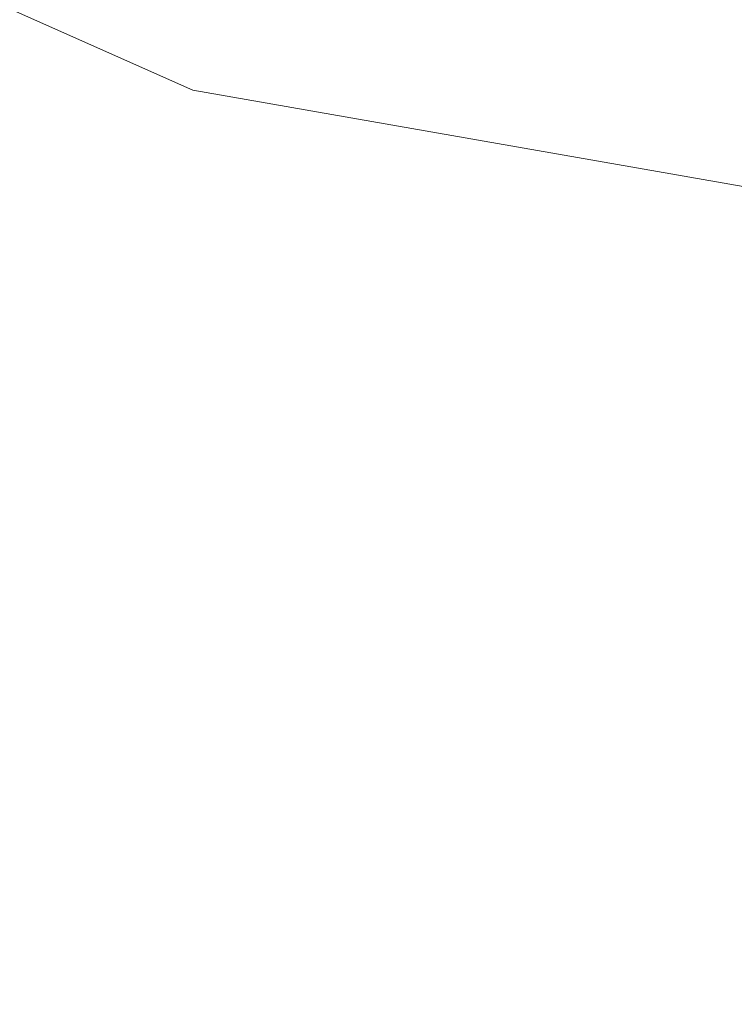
# Model space of a CAD drawing. Header units: millimetres. Extents: x -552 to 238, y 264 to 1524.
# Tile 191 of 256: x -409.45 to -403.5, y 395.01 to 403.21. Entities that reach past the tile are written whole.
import ezdxf

# ---------------------------------------------------------------- set-up
doc = ezdxf.new("R2010")
doc.units = ezdxf.units.MM
doc.layers.add('M-EQPM', color=50, linetype='Continuous', lineweight=9)

# ---------------------------------------------------------------- blocks, each defined once
blk = doc.blocks.new('Renson_Flux_GO_Flat - FLUX GO 370 Flat Vertical Mounted Right-353710-_3D_')
at = {"layer": 'M-EQPM'}
mesh = blk.add_polyface(dxfattribs=at)
corners = [(-264.9335, -473.2891, 291.3977), (-264.0909, -478.1006, 291.3977), (-262.1071, -482.5644, 291.3977), (-259.1003, -486.4142, 291.3977), (-255.25, -489.4203, 291.3977), (-250.7859, -491.4033, 291.3977), (-245.9742, -492.2451, 291.3977), (-245.9742, -492.2451, 300), (-250.7859, -491.4033, 300), (-255.25, -489.4203, 300), (-259.1003, -486.4142, 300), (-262.1071, -482.5644, 300), (-264.0909, -478.1006, 300), (-264.9335, -473.2891, 300)]
mesh.append_faces([[corners[k] for k in face] for face in [(1, 12, 13, 0)]], dxfattribs={"vtx0": -1})
mesh.append_faces([[corners[k] for k in face] for face in [(5, 8, 9, 4), (10, 3, 4, 9), (2, 11, 12, 1), (11, 2, 3, 10)]], dxfattribs={"vtx0": -1, "vtx2": -1})
mesh.append_faces([[corners[k] for k in face] for face in [(6, 7, 8, 5)]], dxfattribs={"vtx2": -1})
mesh = blk.add_polyface(dxfattribs=at)
corners = [(-246.9889, -512.2193, 291.3977), (-256.6123, -510.5358, 291.3977), (-265.5407, -506.5697, 291.3977), (-273.2412, -500.5576, 291.3977), (-279.2547, -492.858, 291.3977), (-283.2224, -483.9304, 291.3977), (-284.9076, -474.3073, 291.3977), (-284.9076, -474.3073, 300), (-283.2224, -483.9304, 300), (-279.2547, -492.858, 300), (-273.2412, -500.5576, 300), (-265.5407, -506.5697, 300), (-256.6123, -510.5358, 300), (-246.9889, -512.2193, 300)]
mesh.append_faces([[corners[k] for k in face] for face in [(8, 5, 6, 7), (1, 12, 13, 0)]], dxfattribs={"vtx0": -1})
mesh.append_faces([[corners[k] for k in face] for face in [(9, 4, 5, 8), (4, 9, 10, 3), (11, 2, 3, 10), (12, 1, 2, 11)]], dxfattribs={"vtx0": -1, "vtx2": -1})

msp = doc.modelspace()

# ---------------------------------------------------------------- block references
at = {"layer": 'M-EQPM'}
msp.add_blockref('Renson_Flux_GO_Flat - FLUX GO 370 Flat Vertical Mounted Right-353710-_3D_', (-157.2235, 894.0288), dxfattribs=at)

doc.saveas('drawing.dxf')
